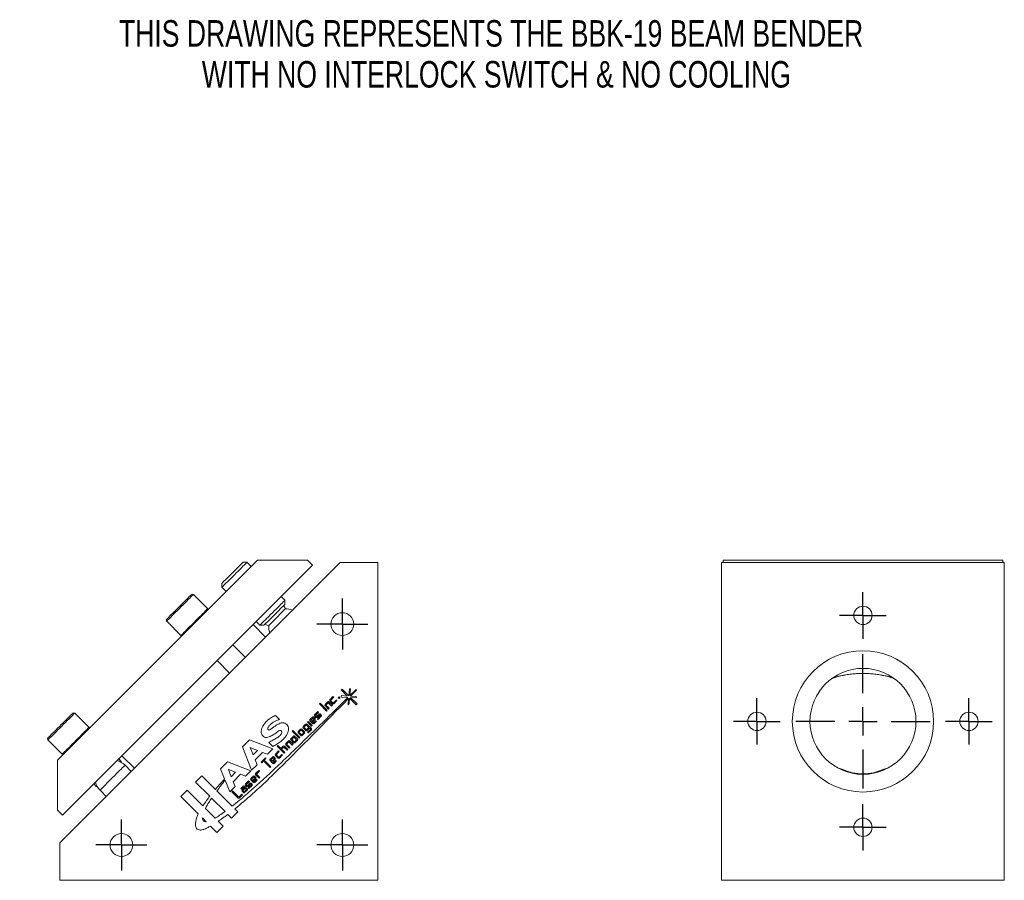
# Model space of a CAD drawing. Header units: inches. Extents: x 1.4 to 17.6, y 2.9 to 14.7.
# Tile 1 of 5: x 1.4 to 8.4, y 7.8 to 13.9. Entities that reach past the tile are written whole.
import ezdxf

# ---------------------------------------------------------------- set-up
doc = ezdxf.new("R2010")
doc.units = ezdxf.units.IN
doc.header["$MEASUREMENT"] = 0
doc.layers.add('SLD-0', color=7, linetype='Continuous')
doc.styles.add('SLDTEXTSTYLE0', font='TXT', dxfattribs={"width": 0.75})

# ---------------------------------------------------------------- blocks, each defined once
blk = doc.blocks.new('SW_NOTE_0')
at = {"layer": 'SLD-0', "color": 0, "char_height": 0.1875, "attachment_point": 2, "style": 'SLDTEXTSTYLE0'}
for s, insert in [('THIS DRAWING REPRESENTS THE BBK-19 BEAM BENDER', (3.1172, 0.2417)), ('WITH NO INTERLOCK SWITCH & NO COOLING', (3.155, -0.0477))]:
    blk.add_mtext(s, dxfattribs=dict(at, insert=insert))
blk = doc.blocks.new('SW_CENTERMARKSYMBOL_7')
at = {"layer": 'SLD-0', "color": 0}
for p, q in [((0, 0.2), (0, 0.475)), ((0, 0), (0, 0.1)), ((-0.2, 0), (-0.475, 0)), ((0, 0), (-0.1, 0)), ((0, 0), (0, -0.1)), ((0, 0), (0.1, 0)), ((0.2, 0), (0.475, 0)), ((0, -0.2), (0, -0.475))]:
    blk.add_line(p, q, dxfattribs=at)
blk = doc.blocks.new('SW_CENTERMARKSYMBOL_8')
at = {"layer": 'SLD-0', "color": 0}
for p, q in [((0, 0.1), (0, 0.165)), ((0, 0), (0, 0.1)), ((-0.1, 0), (-0.165, 0)), ((0, 0), (-0.1, 0)), ((0, 0), (0, -0.1)), ((0, 0), (0.1, 0)), ((0.1, 0), (0.165, 0)), ((0, -0.1), (0, -0.165))]:
    blk.add_line(p, q, dxfattribs=at)
blk = doc.blocks.new('SW_CENTERMARKSYMBOL_9')
at = {"layer": 'SLD-0', "color": 0}
for p, q in [((0, 0.1), (0, 0.165)), ((0, 0), (0, 0.1)), ((-0.1, 0), (-0.165, 0)), ((0, 0), (-0.1, 0)), ((0, 0), (0, -0.1)), ((0, 0), (0.1, 0)), ((0.1, 0), (0.165, 0)), ((0, -0.1), (0, -0.165))]:
    blk.add_line(p, q, dxfattribs=at)
blk = doc.blocks.new('SW_CENTERMARKSYMBOL_10')
at = {"layer": 'SLD-0', "color": 0}
for p, q in [((0, 0.1), (0, 0.165)), ((0, 0), (0, 0.1)), ((-0.1, 0), (-0.165, 0)), ((0, 0), (-0.1, 0)), ((0, 0), (0, -0.1)), ((0, 0), (0.1, 0)), ((0.1, 0), (0.165, 0)), ((0, -0.1), (0, -0.165))]:
    blk.add_line(p, q, dxfattribs=at)
blk = doc.blocks.new('SW_CENTERMARKSYMBOL_11')
at = {"layer": 'SLD-0', "color": 0}
for p, q in [((0, 0.1), (0, 0.165)), ((0, 0), (0, 0.1)), ((-0.1, 0), (-0.165, 0)), ((0, 0), (-0.1, 0)), ((0, 0), (0, -0.1)), ((0, 0), (0.1, 0)), ((0.1, 0), (0.165, 0)), ((0, -0.1), (0, -0.165))]:
    blk.add_line(p, q, dxfattribs=at)
blk = doc.blocks.new('SW_CENTERMARKSYMBOL_12')
at = {"layer": 'SLD-0', "color": 0}
for p, q in [((0, 0.1), (0, 0.1805)), ((0, 0), (0, 0.1)), ((-0.1, 0), (-0.1805, 0)), ((0, 0), (-0.1, 0)), ((0, 0), (0, -0.1)), ((0, 0), (0.1, 0)), ((0.1, 0), (0.1805, 0)), ((0, -0.1), (0, -0.1805))]:
    blk.add_line(p, q, dxfattribs=at)
blk = doc.blocks.new('SW_CENTERMARKSYMBOL_13')
at = {"layer": 'SLD-0', "color": 0}
for p, q in [((0, 0.1), (0, 0.1805)), ((0, 0), (0, 0.1)), ((-0.1, 0), (-0.1805, 0)), ((0, 0), (-0.1, 0)), ((0, 0), (0, -0.1)), ((0, 0), (0.1, 0)), ((0.1, 0), (0.1805, 0)), ((0, -0.1), (0, -0.1805))]:
    blk.add_line(p, q, dxfattribs=at)
blk = doc.blocks.new('SW_CENTERMARKSYMBOL_14')
at = {"layer": 'SLD-0', "color": 0}
for p, q in [((0, 0.1), (0, 0.1805)), ((0, 0), (0, 0.1)), ((-0.1, 0), (-0.1805, 0)), ((0, 0), (-0.1, 0)), ((0, 0), (0, -0.1)), ((0, 0), (0.1, 0)), ((0.1, 0), (0.1805, 0)), ((0, -0.1), (0, -0.1805))]:
    blk.add_line(p, q, dxfattribs=at)

msp = doc.modelspace()

# ---------------------------------------------------------------- linework, layer by layer
at = {"color": 7, "linetype": 'Continuous', "lineweight": 15}
for p, q in [((3.0789, 10.0745), (1.6647, 8.6603)), ((1.6798, 8.0744), (3.6648, 10.0594)), ((3.4678, 10.0392), (1.7001, 8.2714)), ((3.0046, 10.0598), (2.9763, 10.0598)), ((3.0344, 10.03), (3.0046, 10.0598)), ((3.4325, 10.0745), (3.0789, 10.0745)), ((3.4325, 10.0745), (3.4678, 10.0392)), ((3.6648, 10.0594), (3.9298, 10.0594)), ((3.9298, 10.0594), (3.9298, 7.8094)), ((6.3636, 10.0594), (6.3636, 7.8094)), ((8.3636, 10.0594), (6.3636, 10.0594)), ((8.3536, 10.0745), (6.3748, 10.0745)), ((6.3748, 10.0745), (6.3748, 10.0594)), ((8.3536, 10.0745), (8.3536, 10.0594)), ((8.3636, 10.0594), (8.3636, 7.8094)), ((2.8278, 9.9113), (2.8278, 9.883)), ((2.7274, 9.7315), (2.6263, 9.8326)), ((2.8278, 9.883), (2.8576, 9.8532)), ((3.2733, 9.7911), (3.2465, 9.8179)), ((3.2733, 9.7628), (3.2733, 9.7911)), ((2.437, 9.6433), (2.5381, 9.5422)), ((3.1366, 9.5311), (3.0482, 9.6195)), ((3.0697, 9.6411), (3.0965, 9.6143)), ((3.0965, 9.6143), (3.1248, 9.6143)), ((2.9932, 9.3878), (2.9048, 9.4762)), ((2.7934, 9.3648), (2.8818, 9.2764)), ((3.6717, 9.1572), (3.6776, 9.1631)), ((3.7151, 9.1137), (3.6717, 9.1572)), ((3.6776, 9.1631), (3.7252, 9.1155)), ((3.7252, 9.1155), (3.7295, 9.1656)), ((3.7295, 9.1656), (3.7372, 9.1649)), ((3.7372, 9.1649), (3.7332, 9.1174)), ((3.7774, 9.1606), (3.7811, 9.1569)), ((3.5185, 9.0574), (3.5235, 9.0624)), ((3.5683, 9.0076), (3.5185, 9.0574)), ((3.5235, 9.0624), (3.5733, 9.0126)), ((3.5581, 9.0545), (3.5762, 9.0725)), ((3.58, 9.066), (3.5639, 9.0499)), ((3.6033, 9.0427), (3.58, 9.066)), ((3.5849, 9.0725), (3.609, 9.0484)), ((3.591, 9.0875), (3.6134, 9.11)), ((3.6108, 9.059), (3.591, 9.0788)), ((3.6186, 9.1048), (3.5968, 9.083)), ((3.5968, 9.083), (3.6158, 9.064)), ((3.6134, 9.11), (3.6186, 9.1048)), ((3.6158, 9.064), (3.6376, 9.0858)), ((3.642, 9.0815), (3.6195, 9.059)), ((3.6376, 9.0858), (3.642, 9.0815)), ((3.6512, 9.1011), (3.6571, 9.107)), ((3.6573, 9.0951), (3.6512, 9.1011)), ((3.6571, 9.107), (3.6631, 9.101)), ((3.6631, 9.101), (3.6573, 9.0951)), ((3.6721, 9.106), (3.673, 9.1162)), ((3.7191, 9.1035), (3.6721, 9.106)), ((3.673, 9.1162), (3.7151, 9.1137)), ((3.7199, 9.0523), (3.7237, 9.0969)), ((3.7284, 9.0608), (3.7199, 9.0523)), ((3.7315, 9.0973), (3.7284, 9.0608)), ((3.7776, 9.0512), (3.7315, 9.0973)), ((3.7383, 9.1025), (3.7836, 9.0572)), ((3.7793, 9.1003), (3.7383, 9.1025)), ((3.7384, 9.1123), (3.7776, 9.11)), ((3.7776, 9.11), (3.7793, 9.1003)), ((3.7836, 9.0572), (3.7776, 9.0512)), ((1.8874, 8.8915), (1.7863, 8.9925)), ((3.4837, 8.981), (3.5062, 9.0034)), ((3.5114, 8.9982), (3.4896, 8.9764)), ((3.5062, 9.0034), (3.5114, 8.9982)), ((3.5822, 9.0216), (3.5581, 9.0457)), ((3.5639, 9.0499), (3.5873, 9.0266)), ((3.5733, 9.0126), (3.5683, 9.0076)), ((3.5873, 9.0266), (3.5822, 9.0216)), ((3.609, 9.0484), (3.6033, 9.0427)), ((3.2072, 8.9762), (3.2361, 8.9474)), ((3.4331, 8.9281), (3.4382, 8.9331)), ((3.4617, 8.8995), (3.4331, 8.9281)), ((3.4382, 8.9331), (3.4667, 8.9046)), ((3.4506, 8.9465), (3.4687, 8.9646)), ((3.4704, 8.918), (3.4506, 8.9378)), ((3.4564, 8.942), (3.4725, 8.9581)), ((3.4649, 8.9335), (3.4564, 8.942)), ((3.481, 8.9496), (3.4649, 8.9335)), ((3.4868, 8.9465), (3.4694, 8.929)), ((3.4694, 8.929), (3.4754, 8.923)), ((3.4725, 8.9581), (3.481, 8.9496)), ((3.4754, 8.923), (3.4915, 8.9391)), ((3.4774, 8.9646), (3.4868, 8.9552)), ((3.4958, 8.9347), (3.4791, 8.918)), ((3.4932, 8.9628), (3.4837, 8.9723)), ((3.4896, 8.9764), (3.498, 8.968)), ((3.4915, 8.9391), (3.4958, 8.9347)), ((3.498, 8.968), (3.5155, 8.9854)), ((3.52, 8.9809), (3.5019, 8.9628)), ((3.5035, 8.9525), (3.526, 8.9749)), ((3.5079, 8.9481), (3.5035, 8.9525)), ((3.5303, 8.9705), (3.5079, 8.9481)), ((3.526, 8.9749), (3.52, 8.9809)), ((3.5242, 8.9854), (3.5303, 8.9793)), ((1.8853, 8.881), (1.8811, 8.8852)), ((3.3248, 8.8646), (3.3298, 8.8696)), ((3.3746, 8.8147), (3.3248, 8.8646)), ((3.3298, 8.8696), (3.3796, 8.8197)), ((3.3663, 8.8617), (3.3843, 8.8798)), ((3.3861, 8.8332), (3.3663, 8.853)), ((3.3721, 8.8572), (3.3882, 8.8733)), ((3.3911, 8.8382), (3.3721, 8.8572)), ((3.3882, 8.8733), (3.4072, 8.8543)), ((3.4072, 8.8543), (3.3911, 8.8382)), ((3.3931, 8.8798), (3.4129, 8.86)), ((3.4129, 8.8513), (3.3948, 8.8332)), ((3.4019, 8.8975), (3.42, 8.9156)), ((3.4217, 8.869), (3.4019, 8.8888)), ((3.4077, 8.893), (3.4238, 8.9091)), ((3.4267, 8.874), (3.4077, 8.893)), ((3.4238, 8.9091), (3.4428, 8.8901)), ((3.4428, 8.8901), (3.4267, 8.874)), ((3.4287, 8.9156), (3.4611, 8.8832)), ((3.4485, 8.8871), (3.4304, 8.869)), ((3.4343, 8.8564), (3.4568, 8.8788)), ((3.4387, 8.852), (3.4343, 8.8564)), ((3.4611, 8.8744), (3.4387, 8.852)), ((3.4568, 8.8788), (3.4485, 8.8871)), ((3.4667, 8.9046), (3.4617, 8.8995)), ((1.597, 8.8171), (1.6121, 8.8322)), ((1.597, 8.8032), (1.6981, 8.7022)), ((2.9739, 8.754), (3.0235, 8.8035)), ((3.0235, 8.8035), (3.1878, 8.7393)), ((3.1881, 8.7563), (3.1592, 8.7851)), ((3.28, 8.7779), (3.298, 8.796)), ((3.3019, 8.7894), (3.2858, 8.7734)), ((3.3252, 8.7661), (3.3019, 8.7894)), ((3.3068, 8.796), (3.3309, 8.7718)), ((3.3155, 8.8115), (3.3336, 8.8296)), ((3.3353, 8.783), (3.3155, 8.8028)), ((3.3214, 8.807), (3.3374, 8.8231)), ((3.3403, 8.788), (3.3214, 8.807)), ((3.3374, 8.8231), (3.3564, 8.8041)), ((3.3564, 8.8041), (3.3403, 8.788)), ((3.3423, 8.8296), (3.3621, 8.8098)), ((3.3621, 8.8011), (3.344, 8.783)), ((3.3796, 8.8197), (3.3746, 8.8147)), ((3.0382, 8.5896), (2.9739, 8.754)), ((3.0285, 8.7489), (3.0799, 8.7288)), ((3.0486, 8.6975), (3.0285, 8.7489)), ((3.0799, 8.7288), (3.0486, 8.6975)), ((3.1155, 8.7149), (3.0625, 8.6619)), ((3.1499, 8.7014), (3.1155, 8.7149)), ((3.1878, 8.7393), (3.1499, 8.7014)), ((3.2061, 8.7027), (3.2285, 8.7251)), ((3.2337, 8.7199), (3.212, 8.6981)), ((3.2182, 8.758), (3.2232, 8.7631)), ((3.2681, 8.7082), (3.2182, 8.758)), ((3.2232, 8.7631), (3.2446, 8.7417)), ((3.2285, 8.7251), (3.2337, 8.7199)), ((3.2446, 8.7417), (3.262, 8.7592)), ((3.2658, 8.7526), (3.2498, 8.7365)), ((3.2498, 8.7365), (3.2731, 8.7132)), ((3.2892, 8.7293), (3.2658, 8.7526)), ((3.2731, 8.7132), (3.2681, 8.7082)), ((3.2707, 8.7592), (3.2949, 8.735)), ((3.3041, 8.745), (3.28, 8.7692)), ((3.2858, 8.7734), (3.3091, 8.75)), ((3.2949, 8.735), (3.2892, 8.7293)), ((3.3091, 8.75), (3.3041, 8.745)), ((3.3309, 8.7718), (3.3252, 8.7661)), ((1.6647, 8.6603), (1.6647, 8.3068)), ((1.7043, 8.7084), (1.7086, 8.7042)), ((2.1151, 8.6511), (2.0975, 8.6688)), ((2.1151, 8.6447), (2.1151, 8.6511)), ((2.1197, 8.6911), (2.2081, 8.6027)), ((2.8187, 8.5988), (2.8683, 8.6484)), ((2.8683, 8.6484), (3.0326, 8.5841)), ((3.0625, 8.6619), (3.076, 8.6275)), ((3.105, 8.6451), (3.1353, 8.6754)), ((3.1091, 8.641), (3.105, 8.6451)), ((3.1222, 8.6541), (3.1091, 8.641)), ((3.168, 8.6084), (3.1222, 8.6541)), ((3.1395, 8.6713), (3.1273, 8.6591)), ((3.1273, 8.6591), (3.173, 8.6134)), ((3.1353, 8.6754), (3.1395, 8.6713)), ((3.1691, 8.6656), (3.1871, 8.6837)), ((3.1889, 8.6371), (3.1691, 8.6569)), ((3.1749, 8.6611), (3.191, 8.6772)), ((3.1834, 8.6526), (3.1749, 8.6611)), ((3.1995, 8.6687), (3.1834, 8.6526)), ((3.2053, 8.6656), (3.1879, 8.6481)), ((3.1879, 8.6481), (3.1939, 8.6421)), ((3.191, 8.6772), (3.1995, 8.6687)), ((3.1939, 8.6421), (3.21, 8.6582)), ((3.1959, 8.6837), (3.2053, 8.6743)), ((3.2143, 8.6538), (3.1976, 8.6371)), ((3.2259, 8.6741), (3.2061, 8.6939)), ((3.21, 8.6582), (3.2143, 8.6538)), ((3.212, 8.6981), (3.2309, 8.6791)), ((3.2309, 8.6791), (3.2527, 8.7009)), ((3.2571, 8.6966), (3.2346, 8.6741)), ((3.2527, 8.7009), (3.2571, 8.6966)), ((2.1859, 8.5804), (2.142, 8.6243)), ((2.847, 8.5265), (2.8187, 8.5988)), ((2.8733, 8.5937), (2.9247, 8.5736)), ((2.8934, 8.5423), (2.8733, 8.5937)), ((2.9247, 8.5736), (2.8934, 8.5423)), ((3.0326, 8.5841), (2.9948, 8.5462)), ((3.076, 8.6275), (3.0382, 8.5896)), ((3.0665, 8.5651), (3.0889, 8.5875)), ((3.0941, 8.5824), (3.0723, 8.5606)), ((3.0889, 8.5875), (3.0941, 8.5824)), ((3.173, 8.6134), (3.168, 8.6084)), ((7.1885, 8.6028), (7.2171, 8.596)), ((7.2171, 8.5892), (7.2171, 8.596)), ((7.5102, 8.596), (7.5388, 8.6028)), ((7.5102, 8.596), (7.5102, 8.5892)), ((2.0536, 8.5359), (1.9652, 8.4475)), ((2.6407, 8.5049), (2.685, 8.5493)), ((2.7416, 8.4039), (2.6407, 8.5049)), ((2.685, 8.5493), (2.7812, 8.4531)), ((2.883, 8.4345), (2.8498, 8.5193)), ((2.9603, 8.5597), (2.9074, 8.5067)), ((2.9074, 8.5067), (2.9208, 8.4723)), ((2.9948, 8.5462), (2.9603, 8.5597)), ((2.9943, 8.4918), (3.0168, 8.5143)), ((3.022, 8.5091), (3.0002, 8.4873)), ((3.0168, 8.5143), (3.022, 8.5091)), ((3.0312, 8.5294), (3.0493, 8.5475)), ((3.051, 8.5009), (3.0312, 8.5207)), ((3.0371, 8.5249), (3.0531, 8.541)), ((3.0455, 8.5164), (3.0371, 8.5249)), ((3.0616, 8.5325), (3.0455, 8.5164)), ((3.0674, 8.5294), (3.05, 8.5119)), ((3.05, 8.5119), (3.056, 8.5059)), ((3.0531, 8.541), (3.0616, 8.5325)), ((3.056, 8.5059), (3.0721, 8.522)), ((3.058, 8.5475), (3.0674, 8.5381)), ((3.0765, 8.5176), (3.0597, 8.5009)), ((3.0906, 8.5322), (3.0665, 8.5564)), ((3.0721, 8.522), (3.0765, 8.5176)), ((3.0723, 8.5606), (3.0956, 8.5372)), ((3.0956, 8.5372), (3.0906, 8.5322)), ((1.9207, 8.492), (1.9384, 8.4744)), ((1.9384, 8.4744), (1.9448, 8.4744)), ((1.9652, 8.4475), (2.0091, 8.4037)), ((2.5382, 8.4025), (2.5826, 8.4468)), ((2.5826, 8.4468), (2.6927, 8.3367)), ((2.7921, 8.4422), (2.9003, 8.334)), ((2.9208, 8.4723), (2.883, 8.4345)), ((2.8968, 8.4366), (2.903, 8.4428)), ((2.9417, 8.3917), (2.8968, 8.4366)), ((2.903, 8.4428), (2.9471, 8.3988)), ((2.9613, 8.46), (2.978, 8.4767)), ((2.9657, 8.4556), (2.9613, 8.46)), ((2.9817, 8.4717), (2.9657, 8.4556)), ((2.9703, 8.4482), (2.9877, 8.4657)), ((2.9797, 8.4301), (2.9703, 8.4395)), ((2.9762, 8.4451), (2.9922, 8.4612)), ((2.9846, 8.4366), (2.9762, 8.4451)), ((2.9877, 8.4657), (2.9817, 8.4717)), ((3.0007, 8.4527), (2.9846, 8.4366)), ((2.9867, 8.4767), (3.0065, 8.4569)), ((3.0065, 8.4482), (2.9885, 8.4301)), ((2.9922, 8.4612), (3.0007, 8.4527)), ((3.0038, 8.4737), (2.9943, 8.4831)), ((3.0002, 8.4873), (3.0087, 8.4788)), ((3.0087, 8.4788), (3.0261, 8.4962)), ((3.0306, 8.4918), (3.0125, 8.4737)), ((3.0141, 8.4633), (3.0366, 8.4857)), ((3.0185, 8.4589), (3.0141, 8.4633)), ((3.0409, 8.4814), (3.0185, 8.4589)), ((3.0366, 8.4857), (3.0306, 8.4918)), ((3.0348, 8.4962), (3.0409, 8.4901)), ((2.6603, 8.2804), (2.5382, 8.4025)), ((2.7547, 8.3909), (2.8496, 8.296)), ((2.9471, 8.3988), (2.9677, 8.4193)), ((2.9729, 8.4141), (2.9504, 8.3917)), ((2.9677, 8.4193), (2.9729, 8.4141)), ((1.6647, 8.3068), (1.7001, 8.2714)), ((2.7798, 8.2496), (2.711, 8.3184)), ((2.9396, 8.2947), (2.8952, 8.2504)), ((2.9194, 8.3149), (2.9396, 8.2947)), ((2.6893, 8.2514), (2.7171, 8.2236)), ((2.8019, 8.2275), (2.8371, 8.1923)), ((2.8952, 8.2504), (2.8695, 8.2761)), ((2.7928, 8.1479), (2.7474, 8.1933)), ((2.8371, 8.1923), (2.7928, 8.1479)), ((7.2986, 8.1844), (7.4286, 8.1844)), ((1.6798, 7.8094), (1.6798, 8.0744)), ((3.9298, 7.8094), (1.6798, 7.8094)), ((8.3636, 7.8094), (6.3636, 7.8094))]:
    msp.add_line(p, q, dxfattribs=at)
at = {"color": 7, "linetype": 'Continuous', "lineweight": 15, "flags": 128}
for points in [[(3.0046, 10.0598), (3.0044, 10.0595), (3.0024, 10.0576), (2.9985, 10.0537), (2.9928, 10.0479), (2.9853, 10.0405), (2.9763, 10.0315), (2.966, 10.0212), (2.9546, 10.0097), (2.9423, 9.9974), (2.9294, 9.9846), (2.9162, 9.9714), (2.903, 9.9582), (2.8902, 9.9453), (2.8779, 9.933), (2.8664, 9.9216), (2.8561, 9.9113), (2.8471, 9.9023), (2.8397, 9.8948), (2.8339, 9.8891), (2.83, 9.8852), (2.8281, 9.8832), (2.8278, 9.883)], [(2.8278, 9.9113), (2.8278, 9.9113), (2.8291, 9.9126), (2.8323, 9.9158), (2.8375, 9.9209), (2.8444, 9.9278), (2.8529, 9.9363), (2.8627, 9.9461), (2.8736, 9.957), (2.8853, 9.9687), (2.8974, 9.9808), (2.9096, 9.9931), (2.9217, 10.0052), (2.9332, 10.0167), (2.9439, 10.0273), (2.9534, 10.0369), (2.9615, 10.045), (2.968, 10.0515), (2.9728, 10.0562), (2.9755, 10.059), (2.9763, 10.0598)], [(2.437, 9.6572), (2.4379, 9.658), (2.4407, 9.6608), (2.4453, 9.6655), (2.4518, 9.6719), (2.4598, 9.68), (2.4693, 9.6895), (2.4801, 9.7002), (2.4919, 9.712), (2.5043, 9.7245), (2.5173, 9.7374), (2.5304, 9.7505), (2.5434, 9.7635), (2.5559, 9.7761), (2.5678, 9.7879), (2.5787, 9.7988), (2.5884, 9.8085), (2.5967, 9.8168), (2.6033, 9.8235), (2.6083, 9.8284), (2.6113, 9.8314), (2.6124, 9.8326), (2.6124, 9.8326)], [(2.437, 9.6433), (2.4374, 9.6436), (2.4396, 9.6458), (2.4437, 9.6499), (2.4496, 9.6558), (2.4571, 9.6633), (2.4661, 9.6723), (2.4765, 9.6827), (2.488, 9.6942), (2.5004, 9.7066), (2.5134, 9.7197), (2.5269, 9.7331), (2.5404, 9.7466), (2.5537, 9.7599), (2.5666, 9.7728), (2.5787, 9.7849), (2.5899, 9.7961), (2.6, 9.8062), (2.6086, 9.8148), (2.6157, 9.8219), (2.621, 9.8272), (2.6246, 9.8308), (2.6262, 9.8324), (2.6263, 9.8326)], [(3.2347, 9.7525), (3.245, 9.7628), (3.254, 9.7718), (3.2615, 9.7792), (3.2672, 9.785), (3.2711, 9.7889), (3.2731, 9.7908), (3.2733, 9.7911)], [(3.2733, 9.7628), (3.2725, 9.762), (3.2697, 9.7592), (3.265, 9.7545), (3.2585, 9.748), (3.2504, 9.7399), (3.2409, 9.7304)], [(3.2774, 9.73), (3.2732, 9.7398), (3.2645, 9.754)], [(2.5381, 9.5422), (2.5385, 9.5426), (2.5407, 9.5448), (2.5447, 9.5489), (2.5506, 9.5547), (2.5581, 9.5622), (2.5672, 9.5713), (2.5776, 9.5817), (2.5891, 9.5932), (2.6015, 9.6056), (2.6145, 9.6186), (2.6279, 9.632), (2.6414, 9.6455), (2.6547, 9.6588), (2.6676, 9.6717), (2.6798, 9.6839), (2.691, 9.6951), (2.701, 9.7051), (2.7097, 9.7138), (2.7167, 9.7208), (2.7221, 9.7262), (2.7256, 9.7297), (2.7273, 9.7314), (2.7274, 9.7315)], [(2.6843, 9.6799), (2.6843, 9.68), (2.6805, 9.6846)], [(3.0965, 9.6143), (3.0968, 9.6145), (3.0987, 9.6165), (3.1026, 9.6204), (3.1084, 9.6261), (3.1158, 9.6336), (3.1248, 9.6426), (3.1351, 9.6529), (3.1466, 9.6643), (3.1589, 9.6766), (3.1717, 9.6895), (3.1849, 9.7027), (3.1981, 9.7159), (3.211, 9.7287), (3.2233, 9.741), (3.2347, 9.7525)], [(3.2409, 9.7304), (3.2302, 9.7197), (3.2187, 9.7082), (3.2066, 9.6961), (3.1944, 9.6839), (3.1822, 9.6717), (3.1706, 9.6601), (3.1597, 9.6492), (3.1498, 9.6393), (3.1414, 9.6309), (3.1345, 9.624), (3.1293, 9.6188), (3.1261, 9.6156), (3.1248, 9.6143), (3.1248, 9.6143)], [(3.1591, 9.613), (3.1704, 9.6244), (3.183, 9.637), (3.1964, 9.6504), (3.2104, 9.6644), (3.2246, 9.6786), (3.2386, 9.6926), (3.2521, 9.706), (3.2646, 9.7186), (3.276, 9.73)], [(2.6699, 9.6707), (2.6729, 9.6686), (2.6729, 9.6685)], [(3.1336, 9.6231), (3.1478, 9.6144), (3.1589, 9.6097)], [(1.6121, 8.8322), (1.6202, 8.8404), (1.6298, 8.8499), (1.6406, 8.8608), (1.6524, 8.8725), (1.6649, 8.8851), (1.6779, 8.898), (1.691, 8.9111), (1.704, 8.9241), (1.7165, 8.9366), (1.7283, 8.9484), (1.7392, 8.9593), (1.7488, 8.9689), (1.757, 8.9771), (1.7636, 8.9837), (1.7684, 8.9885), (1.7714, 8.9915), (1.7724, 8.9925), (1.7724, 8.9925)], [(1.6133, 8.8195), (1.6216, 8.8279), (1.6314, 8.8376), (1.6424, 8.8486), (1.6544, 8.8606), (1.6672, 8.8734), (1.6805, 8.8867), (1.694, 8.9002), (1.7074, 8.9136), (1.7205, 8.9267), (1.7331, 8.9393), (1.7447, 8.951), (1.7554, 8.9616), (1.7647, 8.9709), (1.7725, 8.9787), (1.7787, 8.9849), (1.7831, 8.9893), (1.7856, 8.9918), (1.7863, 8.9925)], [(1.7143, 8.7184), (1.7227, 8.7268), (1.7325, 8.7366), (1.7435, 8.7476), (1.7555, 8.7596), (1.7683, 8.7724), (1.7815, 8.7856), (1.795, 8.7991), (1.8084, 8.8126), (1.8216, 8.8257), (1.8341, 8.8382), (1.8458, 8.8499), (1.8564, 8.8605), (1.8657, 8.8698), (1.8736, 8.8777), (1.8797, 8.8838), (1.8841, 8.8882), (1.8867, 8.8908), (1.8874, 8.8915)], [(1.597, 8.8032), (1.597, 8.8032), (1.5983, 8.8045), (1.6015, 8.8077), (1.6065, 8.8127), (1.6133, 8.8195)], [(1.6981, 8.7022), (1.6981, 8.7022), (1.6994, 8.7035), (1.7026, 8.7067), (1.7076, 8.7117), (1.7143, 8.7184)], [(1.7231, 8.7272), (1.7261, 8.7297), (1.7286, 8.7311)], [(2.111, 8.647), (2.1129, 8.6489), (2.1149, 8.6509), (2.1151, 8.6511)], [(2.142, 8.6243), (2.1418, 8.624), (2.1398, 8.6221), (2.1359, 8.6182), (2.1302, 8.6124), (2.1227, 8.605), (2.1137, 8.596), (2.1034, 8.5857), (2.092, 8.5742), (2.0797, 8.5619), (2.0668, 8.5491), (2.0536, 8.5359)], [(1.9384, 8.4744), (1.9386, 8.4746), (1.9406, 8.4766), (1.9425, 8.4786)]]:
    msp.add_lwpolyline(points, dxfattribs=at)
at = {"color": 7, "linetype": 'Continuous', "lineweight": 15}
for centre, radius in [((3.6798, 9.6224), 0.0805), ((7.3636, 9.6844), 0.065), ((7.3636, 8.9344), 0.5), ((7.3636, 8.9344), 0.375), ((6.6136, 8.9344), 0.065), ((8.1136, 8.9344), 0.065), ((7.3636, 8.1844), 0.065), ((2.1168, 8.0594), 0.0805), ((3.6798, 8.0594), 0.0805)]:
    msp.add_circle(centre, radius, dxfattribs=at)
for centre, radius, start, end in [((2.6194, 9.8256), 0.00984, 45, 135), ((2.7163, 9.6925), 0.0197, 135, 158.29982), ((3.2838, 9.6052), 0.125, 69.45636, 93.59038), ((2.444, 9.6502), 0.00984, 135, 225), ((2.5771, 9.5533), 0.0197, 89.05301, 135), ((3.2838, 9.6052), 0.125, 176.40962, 200.54364), ((7.3636, 8.5425), 0.7312, 72.85181, 107.14819), ((7.3501, 8.6406), 0.6316, 102.15927, 109.23324), ((7.3772, 8.6406), 0.6316, 70.76668, 77.84082), ((3.5805, 9.0682), 0.00617, 44.99998, 135), ((3.5954, 9.0832), 0.00617, 135, 225), ((3.6152, 9.0634), 0.00617, 224.99999, 315), ((1.7793, 8.9856), 0.00984, 45, 135), ((3.5198, 8.981), 0.00617, 45.00001, 135.00001), ((3.5624, 9.0501), 0.00617, 135.00014, 224.99999), ((3.4549, 8.9422), 0.00617, 134.99992, 224.99999), ((3.473, 8.9602), 0.00617, 44.99998, 135), ((3.4747, 8.9224), 0.00617, 225.00001, 315), ((3.4881, 8.9766), 0.00617, 135, 225), ((3.4824, 8.9508), 0.00617, 314.99989, 45.00009), ((3.4975, 8.9672), 0.00617, 224.99998, 315), ((3.526, 8.9749), 0.00617, 315, 45.00012), ((1.8762, 8.8525), 0.0197, 135, 180.94699), ((3.3706, 8.8573), 0.00617, 135, 225), ((3.3887, 8.8754), 0.00617, 45.00001, 135), ((3.4063, 8.8931), 0.00617, 135, 225), ((3.4085, 8.8556), 0.00617, 315.00002, 45.00002), ((3.4243, 8.9112), 0.00617, 45.00001, 135), ((3.4261, 8.8733), 0.00617, 224.99998, 315), ((3.4568, 8.8788), 0.00617, 315, 44.99999), ((1.604, 8.8102), 0.00984, 135, 225), ((3.3024, 8.7916), 0.00617, 45.00001, 135), ((3.3199, 8.8072), 0.00617, 135, 225), ((3.3379, 8.8252), 0.00617, 44.99995, 135), ((3.3397, 8.7874), 0.00617, 224.99999, 315), ((3.3577, 8.8054), 0.00617, 315, 45.00002), ((3.3904, 8.8375), 0.00617, 224.99999, 315), ((3.2664, 8.7548), 0.00617, 45.00002, 135), ((3.2843, 8.7735), 0.00617, 135.00003, 224.99999), ((2.0536, 8.5359), 0.125, 45, 75.26499), ((3.1734, 8.6613), 0.00617, 134.99999, 225), ((3.1915, 8.6793), 0.00617, 44.99999, 135), ((3.2105, 8.6983), 0.00617, 135, 224.99999), ((3.2009, 8.6699), 0.00617, 315, 45), ((3.2303, 8.6785), 0.00617, 224.99999, 315), ((3.1932, 8.6415), 0.00617, 225.00001, 315), ((2.0536, 8.5359), 0.125, 194.73501, 225), ((3.0356, 8.5251), 0.00617, 135.00003, 225.00001), ((3.0536, 8.5432), 0.00617, 45, 135), ((3.0554, 8.5053), 0.00617, 225, 315), ((3.0708, 8.5608), 0.00617, 134.99999, 225), ((3.0631, 8.5337), 0.00617, 315, 45.00004), ((2.9747, 8.4439), 0.00617, 135.00005, 225.00002), ((2.9824, 8.4723), 0.00617, 45.00002, 135), ((2.9841, 8.4345), 0.00617, 224.99998, 315), ((2.9987, 8.4875), 0.00617, 135, 225), ((3.0081, 8.478), 0.00617, 225.00002, 315), ((3.0022, 8.4525), 0.00617, 314.99997, 44.99998), ((3.0304, 8.4919), 0.00617, 45.00002, 135), ((3.0366, 8.4857), 0.00617, 315, 45.00006), ((2.9461, 8.3961), 0.00617, 225, 314.99998)]:
    msp.add_arc(centre, radius, start, end, dxfattribs=at)
msp.add_ellipse((7.3636, 8.934), major_axis=(0, 0.3712), ratio=0.954931, start_param=2.715427, end_param=3.567758, dxfattribs=at)
for points, knots in [([(2.7216, 9.7173), (2.7211, 9.7179), (2.7196, 9.7196), (2.7178, 9.7203), (2.7166, 9.7207)], [0, 0, 0, 0, 0.332014, 1, 1, 1, 1]), ([(7.5102, 9.258), (7.4984, 9.2605), (7.4748, 9.2654), (7.4371, 9.2702), (7.3995, 9.273), (7.3628, 9.2739), (7.3262, 9.2729), (7.2889, 9.2701), (7.2518, 9.2653), (7.2287, 9.2605), (7.2171, 9.258)], [0, 0, 0, 0, 0.136009, 0.27184, 0.387209, 0.502518, 0.617946, 0.733438, 0.866637, 1, 1, 1, 1]), ([(3.7332, 9.1174), (3.7415, 9.1254), (3.7562, 9.1398), (3.7709, 9.1543), (3.7774, 9.1606)], [0, 0, 0, 0, 0.559999, 1, 1, 1, 1]), ([(3.7811, 9.1569), (3.7731, 9.1486), (3.7589, 9.1337), (3.7447, 9.1188), (3.7384, 9.1123)], [0, 0, 0, 0, 0.560003, 1, 1, 1, 1]), ([(2.9003, 8.334), (2.9329, 8.3604), (2.998, 8.4134), (3.0915, 8.4977), (3.1845, 8.5827), (3.2758, 8.6694), (3.395, 8.7854), (3.5443, 8.9286), (3.6608, 9.0452), (3.7191, 9.1035)], [0, 0, 0, 0, 0.111998, 0.224024, 0.336028, 0.448019, 0.560016, 0.780004, 1, 1, 1, 1]), ([(3.7237, 9.0969), (3.6506, 9.0218), (3.5045, 8.8717), (3.3178, 8.6845), (3.1658, 8.5331), (3.046, 8.4201), (2.9616, 8.3499), (2.9194, 8.3149)], [0, 0, 0, 0, 0.279972, 0.559991, 0.706658, 0.853304, 1, 1, 1, 1]), ([(3.1592, 8.7851), (3.1686, 8.7908), (3.1875, 8.8021), (3.2165, 8.8147), (3.2355, 8.8309), (3.2465, 8.8442), (3.2518, 8.853), (3.2517, 8.8608), (3.2492, 8.8659), (3.245, 8.8699), (3.2375, 8.871), (3.229, 8.8675), (3.2191, 8.8602), (3.2052, 8.8481), (3.1878, 8.8368), (3.1689, 8.8272), (3.1532, 8.8208), (3.1361, 8.8183), (3.1217, 8.8252), (3.1125, 8.8359), (3.1071, 8.8475), (3.1053, 8.86), (3.1068, 8.8766), (3.1147, 8.8963), (3.1298, 8.9198), (3.1503, 8.9426), (3.1773, 8.9622), (3.1972, 8.9716), (3.2072, 8.9762)], [0, 0, 0, 0, 0.0694506, 0.139482, 0.1993347, 0.2251865, 0.2500238, 0.261268, 0.2732481, 0.2851652, 0.2965828, 0.319142, 0.3410421, 0.3750382, 0.4358528, 0.4719485, 0.5090158, 0.5436669, 0.5776691, 0.6048779, 0.6318312, 0.6580775, 0.6840716, 0.7367097, 0.7902052, 0.8605627, 0.9302015, 1, 1, 1, 1]), ([(3.2361, 8.9474), (3.229, 8.9453), (3.2149, 8.9411), (3.1948, 8.9314), (3.1775, 8.918), (3.164, 8.9068), (3.1571, 8.8958), (3.154, 8.8892), (3.1527, 8.8837), (3.1526, 8.8803), (3.1533, 8.8778), (3.1546, 8.8761), (3.1575, 8.8744), (3.1621, 8.8738), (3.1696, 8.8752), (3.1803, 8.8832), (3.1942, 8.8952), (3.2126, 8.9075), (3.2301, 8.9179), (3.2479, 8.9236), (3.265, 8.9244), (3.2811, 8.918), (3.2933, 8.9057), (3.3, 8.8897), (3.2993, 8.8726), (3.2943, 8.8538), (3.2843, 8.8339), (3.2671, 8.812), (3.2443, 8.7916), (3.2168, 8.7728), (3.1976, 8.7618), (3.1881, 8.7563)], [0, 0, 0, 0, 0.046489, 0.093106, 0.139629, 0.184622, 0.202432, 0.221618, 0.230356, 0.237949, 0.242415, 0.246687, 0.251274, 0.263246, 0.275131, 0.298504, 0.345677, 0.391739, 0.438109, 0.473461, 0.50878, 0.543964, 0.580021, 0.615266, 0.650345, 0.685652, 0.737814, 0.790016, 0.860329, 0.930479, 1, 1, 1, 1]), ([(1.8247, 8.8203), (1.8226, 8.8185), (1.8163, 8.813), (1.806, 8.8039), (1.7941, 8.7934), (1.7819, 8.7826), (1.7678, 8.7702), (1.7586, 8.7622), (1.7537, 8.758)], [0, 0, 0, 0, 0.092773, 0.276388, 0.417422, 0.574978, 0.774262, 1, 1, 1, 1]), ([(1.7099, 8.7141), (1.7101, 8.7125), (1.7104, 8.7104), (1.7121, 8.7085), (1.7125, 8.7081)], [0, 0, 0, 0, 0.761323, 1, 1, 1, 1]), ([(2.7812, 8.4531), (2.7932, 8.467), (2.8146, 8.492), (2.8371, 8.516), (2.847, 8.5265)], [0, 0, 0, 0, 0.559954, 1, 1, 1, 1]), ([(2.8498, 8.5193), (2.8392, 8.5048), (2.8202, 8.4789), (2.8007, 8.4534), (2.7921, 8.4422)], [0, 0, 0, 0, 0.559987, 1, 1, 1, 1]), ([(2.6927, 8.3367), (2.7015, 8.3495), (2.7174, 8.3723), (2.7342, 8.3943), (2.7416, 8.4039)], [0, 0, 0, 0, 0.56078, 1, 1, 1, 1]), ([(2.711, 8.3184), (2.7184, 8.3324), (2.7317, 8.3573), (2.7476, 8.3807), (2.7547, 8.3909)], [0, 0, 0, 0, 0.56007, 1, 1, 1, 1]), ([(2.8496, 8.296), (2.8368, 8.2869), (2.814, 8.2708), (2.7902, 8.2561), (2.7798, 8.2496)], [0, 0, 0, 0, 0.560865, 1, 1, 1, 1]), ([(2.7474, 8.1933), (2.7396, 8.1889), (2.724, 8.1801), (2.7034, 8.1712), (2.6863, 8.1659), (2.6726, 8.1641), (2.6592, 8.1678), (2.6481, 8.1763), (2.6422, 8.189), (2.6409, 8.2026), (2.6412, 8.2162), (2.6436, 8.2341), (2.6496, 8.2558), (2.6568, 8.2722), (2.6603, 8.2804)], [0, 0, 0, 0, 0.124133, 0.248521, 0.311629, 0.373947, 0.436941, 0.500242, 0.561801, 0.625427, 0.688764, 0.751286, 0.87571, 1, 1, 1, 1]), ([(2.7171, 8.2236), (2.7129, 8.2238), (2.7045, 8.2241), (2.6954, 8.2323), (2.6905, 8.2417), (2.6897, 8.2482), (2.6893, 8.2514)], [0, 0, 0, 0, 0.27951, 0.558135, 0.780852, 1, 1, 1, 1]), ([(2.8695, 8.2761), (2.857, 8.2668), (2.8348, 8.2502), (2.8119, 8.2345), (2.8019, 8.2275)], [0, 0, 0, 0, 0.559951, 1, 1, 1, 1])]:
    msp.add_open_spline(points, degree=3, knots=knots, dxfattribs=at)

# ---------------------------------------------------------------- block references
at = {"layer": 'SLD-0', "color": 7}
for name, p in [('SW_NOTE_0', (1.6148, 13.6551)), ('SW_CENTERMARKSYMBOL_11', (7.3636, 9.6844)), ('SW_CENTERMARKSYMBOL_14', (3.6798, 9.6224)), ('SW_CENTERMARKSYMBOL_7', (7.3636, 8.9344)), ('SW_CENTERMARKSYMBOL_8', (6.6136, 8.9344)), ('SW_CENTERMARKSYMBOL_10', (8.1136, 8.9344)), ('SW_CENTERMARKSYMBOL_9', (7.3636, 8.1844)), ('SW_CENTERMARKSYMBOL_12', (2.1168, 8.0594)), ('SW_CENTERMARKSYMBOL_13', (3.6798, 8.0594))]:
    msp.add_blockref(name, p, dxfattribs=at)

doc.saveas('drawing.dxf')
